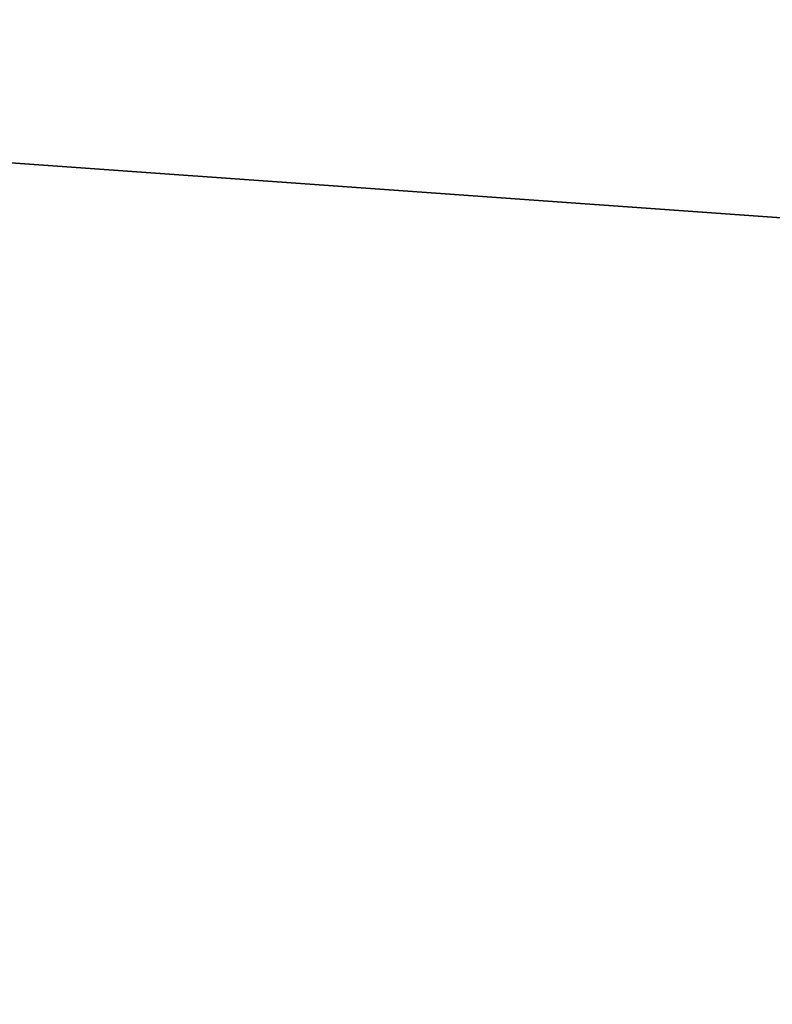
# Model space of a CAD drawing. Header units: centimetres. Extents: x -23924 to 38343, y -27758 to 22869.
# Tile 94 of 256: x 468 to 480, y -21947 to -21931. Entities that reach past the tile are written whole.
import ezdxf

# ---------------------------------------------------------------- set-up
doc = ezdxf.new("R2010")
doc.units = ezdxf.units.CM
doc.layers.add('IS-ct-zasilanie', color=20, linetype='Continuous', lineweight=35)

msp = doc.modelspace()

# ---------------------------------------------------------------- linework, layer by layer
at = {"layer": 'IS-ct-zasilanie'}
msp.add_line((1285.059, -21991.931), (243.052, -21917.449), dxfattribs=at)

doc.saveas('drawing.dxf')
